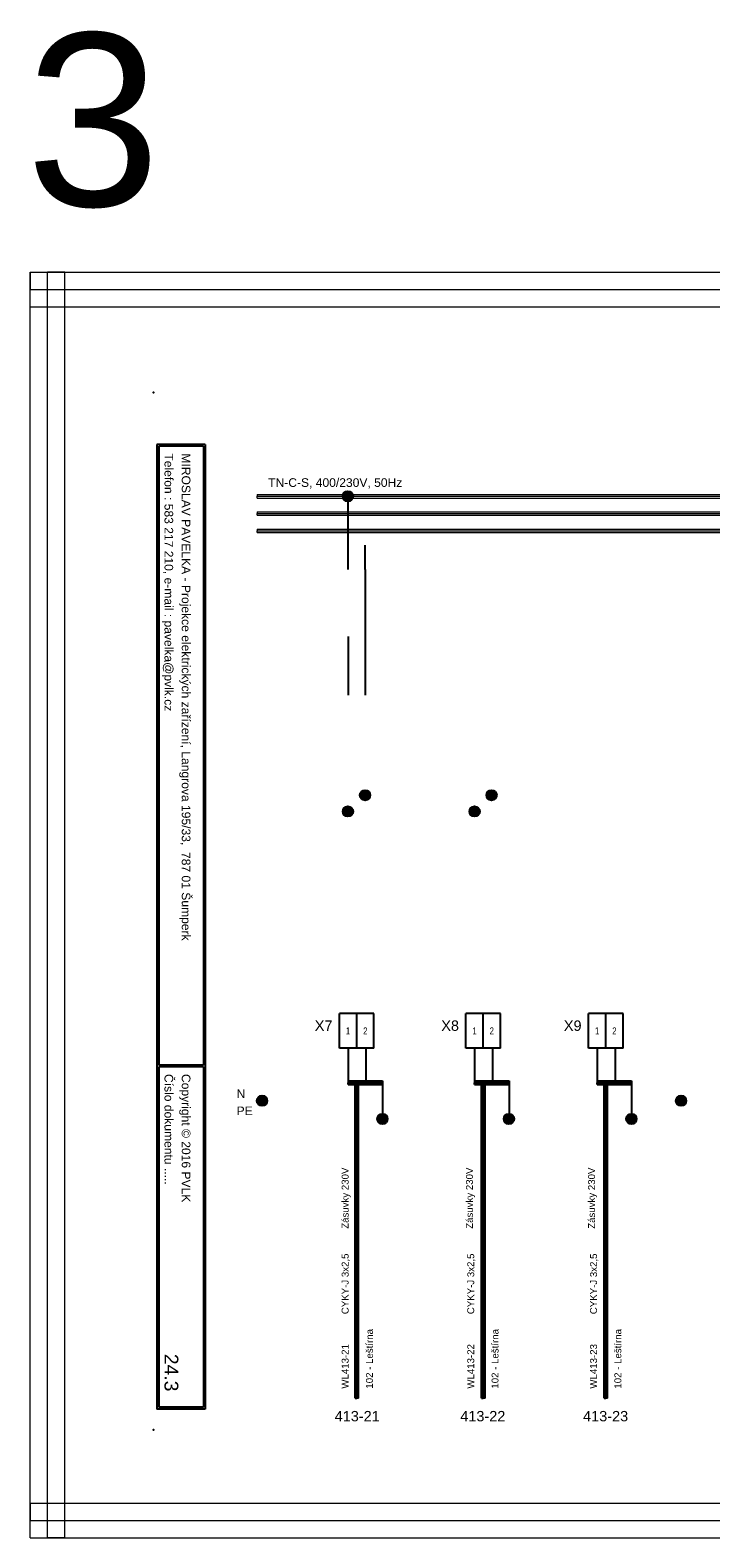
# Model space of a CAD drawing. Extents: x -1856 to 5084, y -4939 to -4246.
# Tile 6 of 24: x 466 to 663, y -4939 to -4503. Entities that reach past the tile are written whole.
import ezdxf
from ezdxf.enums import TextEntityAlignment as Align

# ---------------------------------------------------------------- set-up
doc = ezdxf.new("R2010")
doc.units = 0
doc.header["$MEASUREMENT"] = 0
for name, color, linetype in [('1-KRESBA', 7, 'Continuous'), ('__10-Popisy', 220, 'Continuous'), ('__Bílá', 7, 'Continuous'), ('__Oranžová', 30, 'Continuous'), ('__Rudá 010', 10, 'Continuous'), ('__Vínová 220', 220, 'Continuous'), ('__Zelená', 3, 'Continuous')]:
    doc.layers.add(name, color=color, linetype=linetype)
doc.styles.add('Arial', font='arial.ttf')
doc.styles.add('GENERATED_STYLE_1', font='arial.ttf')

# ---------------------------------------------------------------- blocks, each defined once
blk = doc.blocks.new('L0001A02')
at = {"linetype": 'Continuous'}
h = blk.add_hatch(color=256, dxfattribs=at)
edge = h.paths.add_edge_path()
edge.add_arc((0, 0), 1.5, 0, 360)
blk.add_circle((0, 0), 1.5)

msp = doc.modelspace()

# ---------------------------------------------------------------- linework, layer by layer
for p, q in [((560.52, -4787.73), (555.52, -4787.73)), ((555.52, -4797.73), (555.52, -4787.73)), ((560.52, -4797.73), (560.52, -4787.73)), ((565.52, -4787.73), (560.52, -4787.73)), ((560.52, -4797.73), (560.52, -4787.73)), ((565.52, -4797.73), (565.52, -4787.73)), ((597.14, -4787.73), (592.14, -4787.73)), ((592.14, -4797.73), (592.14, -4787.73)), ((597.14, -4797.73), (597.14, -4787.73)), ((602.14, -4787.73), (597.14, -4787.73)), ((597.14, -4797.73), (597.14, -4787.73)), ((602.14, -4797.73), (602.14, -4787.73)), ((632.62, -4787.73), (627.62, -4787.73)), ((627.62, -4797.73), (627.62, -4787.73)), ((632.62, -4797.73), (632.62, -4787.73)), ((637.62, -4787.73), (632.62, -4787.73)), ((632.62, -4797.73), (632.62, -4787.73)), ((637.62, -4797.73), (637.62, -4787.73)), ((560.52, -4797.73), (555.52, -4797.73)), ((565.52, -4797.73), (560.52, -4797.73)), ((597.14, -4797.73), (592.14, -4797.73)), ((602.14, -4797.73), (597.14, -4797.73)), ((632.62, -4797.73), (627.62, -4797.73)), ((637.62, -4797.73), (632.62, -4797.73))]:
    msp.add_line(p, q)
at = {"layer": '1-KRESBA'}
for p, q in [((558.02, -4659.3), (558.02, -4638.23)), ((563.02, -4659.3), (563.02, -4652.27)), ((563.02, -4659.3), (563.02, -4695.66)), ((558.02, -4678.65), (558.02, -4695.66)), ((558.02, -4797.73), (558.02, -4807.73)), ((563.21, -4797.73), (563.21, -4807.73)), ((594.64, -4797.73), (594.64, -4807.73)), ((599.83, -4797.73), (599.83, -4807.73)), ((630.12, -4797.73), (630.12, -4807.73)), ((635.31, -4797.73), (635.31, -4807.73)), ((558.02, -4807.23), (558.02, -4807.73)), ((558.02, -4807.23), (568.02, -4807.23)), ((558.02, -4808.23), (558.02, -4807.73)), ((558.02, -4807.73), (568.02, -4807.73)), ((558.02, -4808.23), (568.02, -4808.23)), ((560.05, -4898.94), (560.05, -4807.52)), ((560.05, -4807.52), (560.55, -4807.52)), ((560.55, -4898.94), (560.55, -4807.52)), ((561.05, -4807.52), (560.55, -4807.52)), ((561.05, -4898.94), (561.05, -4807.52)), ((568.01, -4807.73), (568.01, -4817.73)), ((568.02, -4807.23), (568.02, -4807.73)), ((568.02, -4808.23), (568.02, -4807.73)), ((594.64, -4807.23), (594.64, -4807.73)), ((594.64, -4807.23), (604.64, -4807.23)), ((594.64, -4808.23), (594.64, -4807.73)), ((594.64, -4807.73), (604.64, -4807.73)), ((594.64, -4808.23), (604.64, -4808.23)), ((596.67, -4898.94), (596.67, -4807.52)), ((596.67, -4807.52), (597.17, -4807.52)), ((597.17, -4898.94), (597.17, -4807.52)), ((597.67, -4807.52), (597.17, -4807.52)), ((597.67, -4898.94), (597.67, -4807.52)), ((604.63, -4807.73), (604.63, -4817.73)), ((604.64, -4807.23), (604.64, -4807.73)), ((604.64, -4808.23), (604.64, -4807.73)), ((630.12, -4807.23), (630.12, -4807.73)), ((630.12, -4807.23), (640.12, -4807.23)), ((630.12, -4808.23), (630.12, -4807.73)), ((630.12, -4807.73), (640.12, -4807.73)), ((630.12, -4808.23), (640.12, -4808.23)), ((632.15, -4898.94), (632.15, -4807.52)), ((632.15, -4807.52), (632.65, -4807.52)), ((632.65, -4898.94), (632.65, -4807.52)), ((633.15, -4807.52), (632.65, -4807.52)), ((633.15, -4898.94), (633.15, -4807.52)), ((640.11, -4807.73), (640.11, -4817.73)), ((640.12, -4807.23), (640.12, -4807.73)), ((640.12, -4808.23), (640.12, -4807.73)), ((560.05, -4898.94), (560.55, -4898.94)), ((561.05, -4898.94), (560.55, -4898.94)), ((596.67, -4898.94), (597.17, -4898.94)), ((597.67, -4898.94), (597.17, -4898.94)), ((632.15, -4898.94), (632.65, -4898.94)), ((633.15, -4898.94), (632.65, -4898.94))]:
    msp.add_line(p, q, dxfattribs=at)
at = {"layer": '__Bílá'}
for p, q in [((516.7, -4623.12), (502.7, -4623.12)), ((502.7, -4623.12), (502.7, -4902.12)), ((516.2, -4623.62), (503.2, -4623.62)), ((503.2, -4623.62), (503.2, -4802.62)), ((516.2, -4623.62), (516.2, -4802.62)), ((516.7, -4623.12), (516.7, -4902.12)), ((516.2, -4802.62), (503.2, -4802.62)), ((516.2, -4803.12), (503.2, -4803.12)), ((503.2, -4803.12), (503.2, -4901.62)), ((516.2, -4803.12), (516.2, -4901.62)), ((516.2, -4901.62), (503.2, -4901.62)), ((516.7, -4902.12), (502.7, -4902.12))]:
    msp.add_line(p, q, dxfattribs=at)
for p in [(501.7, -4608.12), (501.7, -4908.12)]:
    msp.add_point(p, dxfattribs=at)
at = {"layer": '__Oranžová', "lineweight": 0}
for p, q in [((531.7, -4637.62), (531.7, -4638.12)), ((531.7, -4637.62), (886.7, -4637.62)), ((531.7, -4638.62), (531.7, -4638.12)), ((531.7, -4638.12), (886.7, -4638.12)), ((531.7, -4638.62), (886.7, -4638.62)), ((531.7, -4642.62), (531.7, -4643.12)), ((531.7, -4642.62), (886.7, -4642.62)), ((531.7, -4643.62), (531.7, -4643.12)), ((531.7, -4643.12), (886.7, -4643.12)), ((531.7, -4643.62), (886.7, -4643.62)), ((531.7, -4647.62), (531.7, -4648.12)), ((531.7, -4647.62), (886.7, -4647.62)), ((531.7, -4648.62), (531.7, -4648.12)), ((531.7, -4648.12), (886.7, -4648.12)), ((531.7, -4648.62), (886.7, -4648.62))]:
    msp.add_line(p, q, dxfattribs=at)
at = {"layer": '__Vínová 220', "lineweight": 0}
for p, q in [((465.99, -4573.3), (465.99, -4578.3)), ((465.99, -4573.3), (962.39, -4573.3)), ((465.99, -4939.38), (465.99, -4573.3)), ((465.99, -4573.3), (470.99, -4573.3)), ((470.99, -4939.38), (470.99, -4573.3)), ((475.99, -4573.3), (470.99, -4573.3)), ((475.99, -4939.38), (475.99, -4573.3)), ((465.99, -4583.3), (465.99, -4578.3)), ((465.99, -4578.3), (962.39, -4578.3)), ((465.99, -4583.3), (962.39, -4583.3)), ((465.99, -4929.38), (465.99, -4934.38)), ((465.99, -4929.38), (962.39, -4929.38)), ((465.99, -4939.38), (465.99, -4934.38)), ((465.99, -4934.38), (962.39, -4934.38)), ((465.99, -4939.38), (962.39, -4939.38)), ((465.99, -4939.38), (470.99, -4939.38)), ((475.99, -4939.38), (470.99, -4939.38))]:
    msp.add_line(p, q, dxfattribs=at)

# ---------------------------------------------------------------- block references
at = {"layer": '1-KRESBA'}
for p in [(557.99, -4638.1), (562.96, -4724.57), (599.56, -4724.57), (557.99, -4729.28), (594.66, -4729.28), (533.13, -4812.96), (654.45, -4812.96), (567.98, -4818.22), (604.6, -4818.22), (640.06, -4818.22)]:
    msp.add_blockref('L0001A02', p, dxfattribs=at)

# ---------------------------------------------------------------- texts
at = {"style": 'Arial'}
for tag, p in [('X7', (553.52, -4792.73)), ('X8', (590.14, -4792.73)), ('X9', (625.62, -4792.73))]:
    msp.add_attdef(tag, text='X', height=3, dxfattribs=at).set_placement(p, align=Align.RIGHT)
at = {"style": 'Arial', "width": 0.8}
for tag, p in [('1', (558.02, -4792.73)), ('2', (563.02, -4792.73)), ('1', (594.64, -4792.73)), ('2', (599.64, -4792.73)), ('1', (630.12, -4792.73)), ('2', (635.12, -4792.73))]:
    msp.add_attdef(tag, text='1', height=2, dxfattribs=at).set_placement(p, align=Align.MIDDLE)
at = {"layer": '__10-Popisy', "style": 'Arial'}
msp.add_text('3', height=50, dxfattribs=at).set_placement((464.81, -4554.18))
at = {"layer": '__Bílá', "style": 'Arial'}
for s, p in [('Telefon : 583 217 210, e-mail : pavelka@pvlk.cz', (504.89, -4625.71)), ('MIROSLAV PAVELKA - Projekce elektrických zařízení, Langrova 195/33,  787 01 Šumperk', (509.89, -4625.71)), ('Číslo dokumentu .....', (504.89, -4805.21)), ('Copyright © 2016 PVLK', (509.89, -4805.21))]:
    msp.add_text(s, height=2.5, rotation=270, dxfattribs=at).set_placement(p)
at = {"layer": '__Oranžová', "lineweight": 0, "style": 'Arial'}
msp.add_text('TN-C-S, 400/230V, 50Hz', height=2.5, dxfattribs=at).set_placement((534.91, -4635.4))
at = {"layer": '__Rudá 010', "style": 'Arial'}
for s, p in [('Zásuvky 230V', (558.18, -4849.99)), ('Zásuvky 230V', (594.17, -4849.99)), ('Zásuvky 230V', (629.52, -4849.99)), ('CYKY-J 3x2,5', (558.18, -4874.69)), ('CYKY-J 3x2,5', (594.54, -4874.69)), ('CYKY-J 3x2,5', (630.09, -4874.69)), ('WL413-21', (558.18, -4896.22)), ('WL413-22', (594.54, -4896.22)), ('WL413-23', (630.09, -4896.22))]:
    msp.add_text(s, height=2, rotation=90, dxfattribs=at).set_placement(p)
at = {"layer": '__Rudá 010', "style": 'GENERATED_STYLE_1'}
for s, p in [('413-21', (560.68, -4905.68)), ('413-22', (597.04, -4905.68)), ('413-23', (632.59, -4905.68))]:
    msp.add_text(s, height=3, dxfattribs=at).set_placement(p, align=Align.CENTER)
at = {"layer": '__Rudá 010', "char_height": 2, "width": 62.8406, "attachment_point": 1, "rotation": 90, "style": 'Arial'}
for insert in [(563.21, -4896.22), (599.57, -4896.22), (635.12, -4896.22)]:
    msp.add_mtext('102 - Leštírna', dxfattribs=dict(at, insert=insert))
at = {"layer": '__Vínová 220', "style": 'Arial'}
msp.add_attdef('24.3', text='F.1.201', height=4, rotation=270, dxfattribs=at).set_placement((504.89, -4897.03), align=Align.RIGHT)
at = {"layer": '__Zelená', "color": 4, "linetype": 'Continuous', "style": 'Arial'}
msp.add_text('N', height=2.5, dxfattribs=at).set_placement((525.77, -4812.17))
at = {"layer": '__Zelená', "linetype": 'Continuous', "style": 'Arial'}
msp.add_text('PE', height=2.5, dxfattribs=at).set_placement((525.77, -4817.12))

doc.saveas('drawing.dxf')
